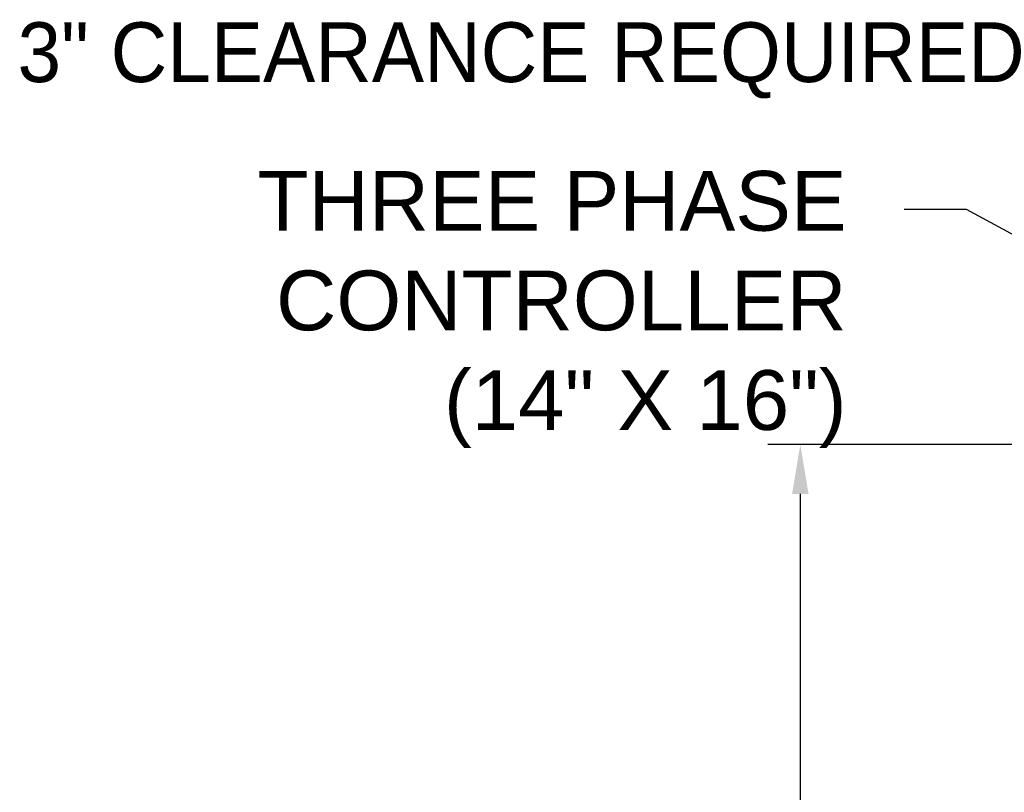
# Model space of a CAD drawing. Header units: inches. Extents: x 170 to 312, y 215 to 248.
# Tile 56 of 135: x 199.57 to 201.12, y 221.88 to 223.1. Entities that reach past the tile are written whole.
import ezdxf
from ezdxf import colors
from ezdxf.entities.mleader import LeaderData, LeaderLine
from ezdxf.math import Vec2, Vec3

# ---------------------------------------------------------------- set-up
doc = ezdxf.new("R2010")
doc.units = ezdxf.units.IN
doc.header["$LTSCALE"] = 0.25
doc.header["$MEASUREMENT"] = 0
doc.layers.add('ANNOTATIONS', color=1, linetype='Continuous')
doc.styles.add('ARIAL', font='arial.ttf', dxfattribs={"height": 0.09375})

msp = doc.modelspace()

# ---------------------------------------------------------------- linework, layer by layer
at = {"layer": 'ANNOTATIONS'}
for p, q in [((201.79908, 222.42941), (200.74813, 222.42941)), ((200.79922, 222.35175), (200.79922, 221.55133))]:
    msp.add_line(p, q, dxfattribs=at)
msp.add_solid([(200.81217, 222.35175), (200.78628, 222.35175), (200.79922, 222.42941)], dxfattribs=at)

# ---------------------------------------------------------------- texts
at = {"layer": 'ANNOTATIONS', "insert": (199.57123, 223.032), "char_height": 0.09375, "attachment_point": 4, "style": 'ARIAL'}
msp.add_mtext('3" CLEARANCE REQUIRED', dxfattribs=at)

# ---------------------------------------------------------------- leaders
at = {"layer": 'ANNOTATIONS'}
ml = msp.add_multileader_mtext('Standard', dxfattribs=at)
ml.set_content('THREE PHASE\\PCONTROLLER\\P (14" X 16")', color=256, style='ARIAL')
ml.set_leader_properties()
ml.build(insert=Vec2(0, 0))
ml.multileader.update_dxf_attribs({"dogleg_length": 0.36, "arrow_head_size": 0.09375})
ctx = ml.context
ctx.base_point, ctx.char_height, ctx.arrow_head_size, ctx.landing_gap_size, ctx.plane_origin = Vec3(199.86777, 222.79789), 0.09375, 0.09375, 0.09, Vec3(202.04387, 222.48298)
ctx.text_align_type = 2
notes = []
notes.append((ctx, [(0, (1, 1, 0), (201.05988, 222.79789), (-1, 0), 0.09796, [(0, [(201.56929, 222.52169)], 0, [])])]))
ctx.mtext.insert, ctx.mtext.alignment, ctx.mtext.flow_direction = Vec3(200.87193, 222.85855), 3, 5
for ctx, leaders in notes:
    for number, flags, end, landing, length, lines in leaders:
        leader = LeaderData()
        leader.index, (leader.has_last_leader_line, leader.has_dogleg_vector, leader.attachment_direction) = number, flags
        leader.last_leader_point, leader.dogleg_vector, leader.dogleg_length = Vec3(end), Vec3(landing), length
        for number, points, colour, breaks in lines:
            line = LeaderLine()
            line.index, line.vertices, line.color, line.breaks = number, Vec3.list(points), colors.encode_raw_color(colour), breaks
            leader.lines.append(line)
        ctx.leaders.append(leader)

doc.saveas('drawing.dxf')
